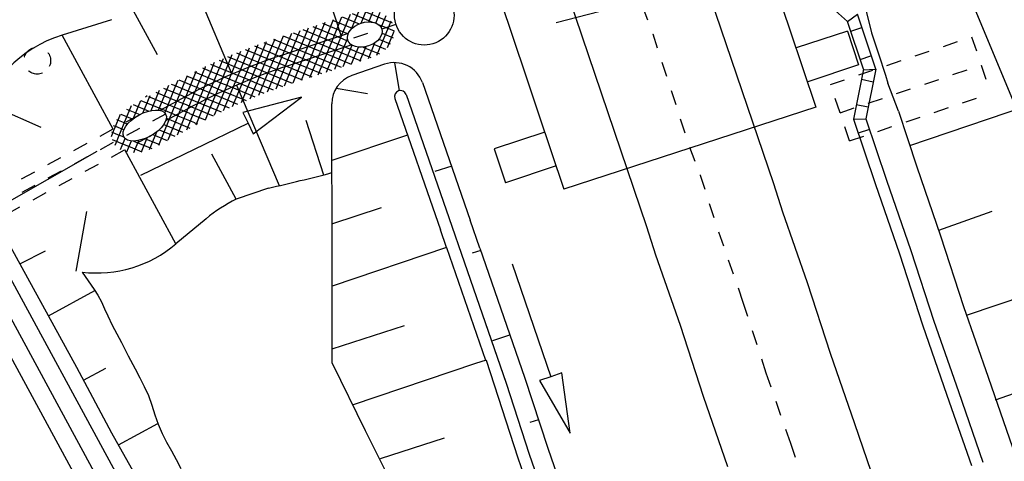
# Model space of a CAD drawing. Extents: x 447882 to 448688, y 437766 to 439043.
# Tile 78 of 121: x 448128 to 448161, y 438596 to 438610. Entities that reach past the tile are written whole.
import ezdxf

# ---------------------------------------------------------------- set-up
doc = ezdxf.new("R2010")
doc.units = 0
doc.header["$LTSCALE"] = 2
doc.header["$MEASUREMENT"] = 0
for name, pattern in [('ACAD_ISO03W100', [0.5, 0.25, -0.25]), ('ACAD_ISO05W100', [0.5, 0.25, -0.25]), ('ACAD_ISO10W100W', [0.5, 0.25, -0.25]), ('AUSGEZOGEN', [0]), ('PUNKTX2', [0.5, 0.25, -0.25]), ('STRICHLINIEX2', [0.5, 0.25, -0.25])]:
    doc.linetypes.add(name, pattern=pattern)
doc.layers.get('0').update_dxf_attribs({"linetype": 'AUSGEZOGEN'})
for name, color, linetype in [('211-GRENZL-BAB', 7, 'AUSGEZOGEN'), ('DB-Bahnachse', 7, 'CONTINUOUS'), ('DB-Boeschungen', 15, 'CONTINUOUS'), ('DB-Durchlässe', 15, 'CONTINUOUS'), ('DB-Gleisachsen', 7, 'CONTINUOUS'), ('DB-GRABEN', 15, 'AUSGEZOGEN'), ('DB-Hangverdübelung', 15, 'CONTINUOUS'), ('DB-HZV-Stützscheiben', 15, 'CONTINUOUS'), ('DB-Ingenieurbauwerke', 15, 'CONTINUOUS'), ('DB-Kabelanalagen', 15, 'CONTINUOUS'), ('DB-Tiefenentwässerung', 15, 'CONTINUOUS'), ('DB-Wegboeschungen', 15, 'CONTINUOUS'), ('DB-Wegdurchlässe', 15, 'CONTINUOUS'), ('DB-Wege', 15, 'CONTINUOUS'), ('FBRTOP', 250, 'AUSGEZOGEN'), ('SCHLITZRINNE', 200, 'AUSGEZOGEN')]:
    doc.layers.add(name, color=color, linetype=linetype)

# ---------------------------------------------------------------- blocks, each defined once
blk = doc.blocks.new('*X277')
at = {"color": 0, "linetype": 'ByBlock'}
for p, q in [((-372538, -196574), (-371772, -195809)), ((-371773, -196210), (-372080, -195903)), ((-371698, -195967), (-371848, -195817)), ((-371706, -196060), (-371499, -195853)), ((-370966, -196699), (-371698, -195967)), ((-371583, -196256), (-371300, -195973)), ((-371073, -196274), (-371490, -195857)), ((-372103, -196517), (-372398, -196222)), ((-371980, -196322), (-372259, -196042)), ((-371907, -196261), (-371706, -196060)), ((-371438, -196429), (-371150, -196141)), ((-371369, -196678), (-371040, -196350)), ((-372578, -196933), (-372033, -196388)), ((-372164, -196774), (-372500, -196439)), ((-371404, -197032), (-370976, -196603)), ((-370979, -197005), (-371380, -196604)), ((-372606, -197279), (-372167, -196840)), ((-372026, -197549), (-372583, -196991)), ((-372111, -197145), (-372559, -196698)), ((-371626, -197572), (-370972, -196918)), ((-371003, -197299), (-371378, -196924)), ((-372662, -197971), (-372007, -197316)), ((-372634, -197625), (-372123, -197114)), ((-372050, -197843), (-372607, -197286)), ((-371654, -197918), (-371000, -197264)), ((-371050, -197888), (-371602, -197336)), ((-371026, -197594), (-371459, -197161)), ((-372689, -198317), (-372035, -197662)), ((-372073, -198138), (-372630, -197581)), ((-371682, -198264), (-371028, -197610)), ((-371074, -198183), (-371631, -197626)), ((-372717, -198663), (-372063, -198008)), ((-372097, -198432), (-372654, -197875)), ((-371710, -198610), (-371055, -197956)), ((-371097, -198477), (-371654, -197920)), ((-372120, -198727), (-372678, -198170)), ((-371738, -198956), (-371083, -198302)), ((-371121, -198772), (-371678, -198215)), ((-372239, -198927), (-372701, -198464)), ((-372631, -198895), (-372091, -198354)), ((-371201, -199010), (-371702, -198509)), ((-371453, -198990), (-371111, -198648)), ((-372773, -199355), (-372337, -198919)), ((-372745, -199009), (-372631, -198895)), ((-372585, -198899), (-372725, -198759)), ((-372168, -199316), (-372585, -198899)), ((-372337, -198919), (-372118, -198700)), ((-372144, -199021), (-372239, -198927)), ((-371765, -199302), (-371453, -198990)), ((-371547, -198982), (-371725, -198804)), ((-371168, -199361), (-371547, -198982)), ((-371144, -199066), (-371201, -199010)), ((-371158, -199013), (-371139, -198993)), ((-372800, -199700), (-372146, -199046)), ((-372191, -199611), (-372749, -199053)), ((-371816, -199989), (-371166, -199339)), ((-371793, -199648), (-371158, -199013)), ((-371192, -199656), (-371749, -199098)), ((-372821, -200039), (-372174, -199392)), ((-372229, -200209), (-372795, -199643)), ((-372212, -199908), (-372772, -199348)), ((-371213, -199952), (-371773, -199393)), ((-372837, -200373), (-372201, -199737)), ((-372241, -200515), (-372815, -199941)), ((-371834, -200325), (-371194, -199685)), ((-371242, -200560), (-371816, -199986)), ((-371230, -200254), (-371796, -199688)), ((-372451, -200623), (-372831, -200244)), ((-372694, -200549), (-372222, -200077)), ((-371845, -200655), (-371218, -200027)), ((-371250, -200870), (-371832, -200288)), ((-372852, -201025), (-372451, -200624)), ((-372847, -200702), (-372694, -200549)), ((-372252, -201141), (-372843, -200550)), ((-372451, -200624), (-372238, -200411)), ((-372249, -200826), (-372451, -200623)), ((-371530, -200908), (-371844, -200595)), ((-371721, -200849), (-371235, -200362)), ((-372852, -201343), (-372247, -200739)), ((-372250, -201461), (-372850, -200861)), ((-371852, -201298), (-371478, -200924)), ((-371851, -200979), (-371721, -200849)), ((-371250, -201507), (-371850, -200906)), ((-371252, -201186), (-371530, -200908)), ((-371478, -200924), (-371246, -200692)), ((-372244, -201786), (-372852, -201177)), ((-372847, -201657), (-372252, -201061)), ((-371242, -201833), (-371852, -201222)), ((-371848, -201612), (-371252, -201016)), ((-372400, -201947), (-372850, -201497)), ((-372838, -201966), (-372251, -201379)), ((-371228, -202165), (-371849, -201544)), ((-371839, -201921), (-371252, -201334)), ((-371825, -202226), (-371247, -201647)), ((-372610, -202056), (-372843, -201823)), ((-372610, -202056), (-372246, -201692)), ((-372231, -202116), (-372400, -201947)), ((-371212, -202499), (-371841, -201870)), ((-371785, -202503), (-371237, -201956)), ((-372820, -202164), (-372830, -202154)), ((-372824, -202270), (-372610, -202056)), ((-372476, -202508), (-372820, -202164)), ((-372746, -202510), (-372236, -202000)), ((-372213, -202453), (-372610, -202056)), ((-372426, -202508), (-372222, -202304)), ((-371528, -202502), (-371827, -202203)), ((-371464, -202501), (-371223, -202259)), ((-372791, -202511), (-372812, -202490)), ((-372807, -202571), (-372746, -202510)), ((-372158, -203144), (-372791, -202511)), ((-372785, -202867), (-372426, -202508)), ((-372759, -203160), (-372203, -202604)), ((-372189, -202795), (-372476, -202508)), ((-371807, -202526), (-371785, -202503)), ((-371148, -203200), (-371806, -202541)), ((-371785, -202822), (-371464, -202501)), ((-371759, -203114), (-371204, -202559)), ((-371181, -202848), (-371528, -202502)), ((-371208, -202503), (-371212, -202499)), ((-372290, -203331), (-372788, -202833)), ((-372650, -203368), (-372180, -202899)), ((-371426, -203240), (-371780, -202886)), ((-371583, -203257), (-371181, -202854)), ((-372578, -203361), (-372757, -203181)), ((-372294, -203331), (-372154, -203191)), ((-371714, -203270), (-371747, -203237)), ((-371228, -203219), (-371153, -203145))]:
    blk.add_line(p, q, dxfattribs=at)
blk = doc.blocks.new('*X278')
at = {"color": 0, "linetype": 'ByBlock'}
for p, q in [((-372124, -203479), (-371940, -203295)), ((-371710, -203592), (-372001, -203301)), ((-371730, -203403), (-371585, -203258)), ((-371073, -203911), (-371713, -203271)), ((-371699, -203691), (-371230, -203221)), ((-371110, -203555), (-371424, -203241)), ((-372730, -203449), (-372650, -203369)), ((-372081, -204176), (-372721, -203535)), ((-372700, -203737), (-372295, -203332)), ((-372670, -204025), (-372124, -203479)), ((-372085, -203854), (-372577, -203361)), ((-372122, -203498), (-372289, -203331)), ((-371672, -203948), (-372122, -203498)), ((-372094, -203767), (-371730, -203403)), ((-371036, -204266), (-371710, -203592)), ((-371669, -203979), (-371123, -203433)), ((-372164, -204411), (-372684, -203891)), ((-372640, -204313), (-372094, -203767)), ((-371919, -204020), (-372085, -203854)), ((-372063, -204055), (-371699, -203691)), ((-370998, -204622), (-371672, -203948)), ((-371570, -204198), (-371093, -203721)), ((-372190, -204703), (-372647, -204246)), ((-372609, -204601), (-372063, -204055)), ((-371730, -204039), (-371669, -203979)), ((-371465, -204411), (-371063, -204009)), ((-371399, -204664), (-371033, -204297)), ((-372160, -205051), (-372609, -204602)), ((-372579, -204889), (-372178, -204487)), ((-370979, -204959), (-371435, -204503)), ((-371366, -204949), (-371002, -204585)), ((-372123, -205407), (-372571, -204959)), ((-372530, -205158), (-372185, -204813)), ((-371373, -204883), (-371378, -204879)), ((-371378, -204960), (-371366, -204949)), ((-371013, -205244), (-371373, -204883)), ((-371336, -205237), (-370978, -204879)), ((-372447, -205393), (-372155, -205101)), ((-372141, -205070), (-372160, -205051)), ((-372155, -205101), (-372138, -205084)), ((-371448, -205349), (-371336, -205237)), ((-371336, -205239), (-371399, -205175)), ((-371086, -205489), (-371336, -205239)), ((-371306, -205525), (-371009, -205228)), ((-372085, -205762), (-372442, -205406)), ((-372336, -205601), (-372125, -205389)), ((-372125, -205389), (-372051, -205315)), ((-371743, -205787), (-372123, -205407)), ((-372094, -205677), (-371920, -205503)), ((-371903, -205804), (-371700, -205601)), ((-371700, -205601), (-371698, -205598)), ((-371455, -205757), (-371632, -205579)), ((-371548, -205767), (-371306, -205525)), ((-371299, -205594), (-371478, -205415)), ((-371198, -205695), (-371299, -205594)), ((-372193, -205776), (-372094, -205677)), ((-372031, -205817), (-372085, -205762)), ((-371871, -205977), (-372031, -205817)), ((-372016, -205916), (-371903, -205804)), ((-371776, -205995), (-371670, -205889)), ((-371673, -205856), (-371743, -205787)), ((-371555, -205974), (-371673, -205856)), ((-371670, -205889), (-371548, -205767)), ((-371348, -205863), (-371455, -205757))]:
    blk.add_line(p, q, dxfattribs=at)
blk = doc.blocks.new('*X279')
at = {"color": 0, "linetype": 'ByBlock'}
for p, q in [((-372007, -197316), (-372003, -197312)), ((-372063, -198008), (-371626, -197572)), ((-372035, -197662), (-371778, -197405)), ((-371654, -197920), (-372026, -197549)), ((-371631, -197626), (-371859, -197397)), ((-372091, -198354), (-371654, -197918)), ((-371678, -198215), (-372050, -197843)), ((-372118, -198700), (-371682, -198264)), ((-371702, -198509), (-372073, -198138)), ((-372146, -199046), (-371710, -198610)), ((-371725, -198804), (-372097, -198432)), ((-372174, -199392), (-371738, -198956)), ((-371749, -199098), (-372120, -198727)), ((-372201, -199737), (-371765, -199302)), ((-371796, -199688), (-372168, -199316)), ((-371773, -199393), (-372144, -199021)), ((-372222, -200077), (-371793, -199648)), ((-371816, -199986), (-372191, -199611)), ((-372238, -200411), (-371816, -199989)), ((-371832, -200288), (-372212, -199908)), ((-371844, -200595), (-372229, -200209)), ((-372207, -200699), (-371834, -200325)), ((-371991, -200766), (-372241, -200515)), ((-371964, -200774), (-371845, -200655)), ((-372252, -201061), (-371964, -200774)), ((-372251, -201379), (-371851, -200979)), ((-371852, -201222), (-372249, -200826)), ((-372247, -200739), (-372207, -200699)), ((-371850, -200906), (-371991, -200766)), ((-371849, -201544), (-372252, -201141)), ((-372246, -201692), (-371852, -201298)), ((-371841, -201870), (-372250, -201461)), ((-372236, -202000), (-371848, -201612)), ((-371827, -202203), (-372244, -201786)), ((-372222, -202304), (-371839, -201921)), ((-371806, -202541), (-372231, -202116)), ((-372203, -202604), (-371825, -202226)), ((-371780, -202886), (-372213, -202453)), ((-372180, -202899), (-371807, -202526)), ((-371747, -203237), (-372189, -202795)), ((-372154, -203191), (-371785, -202822)), ((-372002, -203300), (-372158, -203144)), ((-371939, -203294), (-371759, -203114))]:
    blk.add_line(p, q, dxfattribs=at)

msp = doc.modelspace()

# ---------------------------------------------------------------- hatches: boundary and pattern name
at = {"layer": 'SCHLITZRINNE'}
h = msp.add_hatch(dxfattribs=at)
h.set_pattern_fill('_USER', color=256, scale=1.5, angle=45, style=0, pattern_type=0)
h.set_pattern_definition([(324.8574, (448134.7023, 438851.6164), (0.86342, 1.226583), [])])
edge = h.paths.add_edge_path()
edge.add_line((448125.443, 438906.454), (448125.936, 438906.533))
edge.add_line((448125.936, 438906.533), (448126.04, 438905.88))
edge.add_arc((261507.524, 409202.339), 188967.645, 9.03995391, 9.04374407, ccw=False)
edge.add_line((448128.005, 438893.535), (448131.933, 438868.846))
edge.add_line((448131.933, 438868.846), (448133.254, 438860.539))
edge.add_arc((449371.197, 439057.494), 1253.513, 189.039943, 189.277818)
edge.add_arc((454072.816, 439825.545), 6017.453, 189.2778182, 189.3863877)
edge.add_arc((449284.377, 439033.993), 1164.031, 189.386388, 189.87641)
edge.add_arc((450764.431, 439291.676), 2666.349, 189.87641, 190.200181)
edge.add_arc((449881.193, 439132.753), 1768.927, 190.200181, 190.588964)
edge.add_arc((450188.848, 439190.268), 2081.912, 190.588964, 190.947332)
edge.add_arc((450096.336, 439172.374), 1987.685, 190.947332, 191.307685)
edge.add_arc((450103.529, 439173.812), 1995.02, 191.307685, 191.667375)
edge.add_arc((450113.912, 439175.956), 2005.623, 191.667375, 192.024165)
edge.add_arc((450128.354, 439179.032), 2020.389, 192.024165, 192.37965)
edge.add_arc((450121.636, 439177.558), 2013.511, 192.37965, 192.73712)
edge.add_arc((450090.705, 439170.566), 1981.8, 192.73712, 193.097438)
edge.add_arc((450089.716, 439170.336), 1980.784, 193.097438, 193.45758)
edge.add_arc((450128.145, 439179.532), 2020.298, 193.45758, 193.814181)
edge.add_arc((450131.046, 439180.245), 2023.285, 193.814181, 194.170205)
edge.add_arc((450093.866, 439170.858), 1984.938, 194.170205, 194.529652)
edge.add_arc((450094.254, 439170.958), 1985.339, 194.529652, 194.889491)
edge.add_arc((450121.506, 439178.204), 2013.538, 194.889491, 195.246802)
edge.add_arc((450124.649, 439179.061), 2016.795, 195.246802, 195.602873)
edge.add_arc((450111.382, 439175.356), 2003.021, 195.602873, 195.960167)
edge.add_arc((450101.557, 439172.546), 1992.802, 195.960167, 196.3197)
edge.add_arc((450106.363, 439173.953), 1997.81, 196.3197, 196.678782)
edge.add_arc((450107.837, 439174.395), 1999.349, 196.678782, 197.03752)
edge.add_arc((450104.436, 439173.352), 1995.791, 197.03752, 197.396578)
edge.add_arc((450113.998, 439176.348), 2005.812, 197.396578, 197.753665)
edge.add_arc((450121.006, 439178.592), 2013.17, 197.753665, 198.110098)
edge.add_arc((450117.03, 439177.292), 2008.988, 198.110098, 198.467563)
edge.add_arc((450103.872, 439172.898), 1995.115, 198.467563, 198.826268)
edge.add_arc((450099.455, 439171.391), 1990.448, 198.826268, 199.185784)
edge.add_arc((450113.542, 439176.293), 2005.364, 199.185784, 199.54396)
edge.add_arc((450116.79, 439177.446), 2008.81, 199.54396, 199.90126)
edge.add_arc((450108.06, 439174.286), 1999.526, 199.90126, 200.259389)
edge.add_arc((450108.407, 439174.414), 1999.896, 200.259389, 200.617742)
edge.add_arc((450110.76, 439175.299), 2002.409, 200.617742, 200.975871)
edge.add_arc((450111.887, 439175.731), 2003.616, 200.975871, 201.333691)
edge.add_arc((450111.742, 439175.674), 2003.46, 201.333691, 201.691524)
edge.add_arc((450110.583, 439175.213), 2002.213, 201.691524, 202.04953)
edge.add_arc((450111.609, 439175.629), 2003.32, 202.04953, 202.407437)
edge.add_arc((450109.603, 439174.802), 2001.151, 202.407437, 202.765839)
edge.add_arc((450106.414, 439173.464), 1997.693, 202.765839, 203.100071)
edge.add_line((448125.443, 438906.454), (448125.547, 438905.801))
edge.add_arc((261507.369, 409202.315), 188967.302, 9.03995391, 9.04374407, ccw=False)
edge.add_line((448127.511, 438893.456), (448131.439, 438868.767))
edge.add_line((448131.439, 438868.767), (448132.715, 438860.746))
h = msp.add_hatch(dxfattribs=at)
h.set_pattern_fill('_USER', color=256, scale=1.5, angle=45, style=0, pattern_type=0)
h.set_pattern_definition([(326.72764, (448148.0771, 438778.445), (0.822929, 1.254108), [])])
edge = h.paths.add_edge_path()
edge.add_line((448125.936, 438906.533), (448126.04, 438905.88))
edge.add_arc((261507.524, 409202.339), 188967.645, 9.03995391, 9.04374407, ccw=False)
edge.add_line((448128.005, 438893.535), (448131.933, 438868.846))
edge.add_line((448131.933, 438868.846), (448133.254, 438860.539))
edge.add_arc((449371.197, 439057.494), 1253.513, 189.039943, 189.277818)
edge.add_arc((454072.816, 439825.545), 6017.453, 189.2778182, 189.3863877)
edge.add_arc((449284.377, 439033.993), 1164.031, 189.386388, 189.87641)
edge.add_arc((450764.431, 439291.676), 2666.349, 189.87641, 190.200181)
edge.add_arc((449881.193, 439132.753), 1768.927, 190.200181, 190.588964)
edge.add_arc((450188.848, 439190.268), 2081.912, 190.588964, 190.947332)
edge.add_arc((450096.336, 439172.374), 1987.685, 190.947332, 191.307685)
edge.add_arc((450103.529, 439173.812), 1995.02, 191.307685, 191.667375)
edge.add_arc((450113.912, 439175.956), 2005.623, 191.667375, 192.024165)
edge.add_arc((450128.354, 439179.032), 2020.389, 192.024165, 192.37965)
edge.add_arc((450121.636, 439177.558), 2013.511, 192.37965, 192.73712)
edge.add_arc((450090.705, 439170.566), 1981.8, 192.73712, 193.097438)
edge.add_arc((450089.716, 439170.336), 1980.784, 193.097438, 193.45758)
edge.add_arc((450128.145, 439179.532), 2020.298, 193.45758, 193.814181)
edge.add_arc((450131.046, 439180.245), 2023.285, 193.814181, 194.170205)
edge.add_arc((450093.866, 439170.858), 1984.938, 194.170205, 194.529652)
edge.add_arc((450094.254, 439170.958), 1985.339, 194.529652, 194.889491)
edge.add_arc((450121.506, 439178.204), 2013.538, 194.889491, 195.246802)
edge.add_arc((450124.649, 439179.061), 2016.795, 195.246802, 195.602873)
edge.add_arc((450111.382, 439175.356), 2003.021, 195.602873, 195.960167)
edge.add_arc((450101.557, 439172.546), 1992.802, 195.960167, 196.3197)
edge.add_arc((450106.363, 439173.953), 1997.81, 196.3197, 196.678782)
edge.add_arc((450107.837, 439174.395), 1999.349, 196.678782, 197.03752)
edge.add_arc((450104.436, 439173.352), 1995.791, 197.03752, 197.396578)
edge.add_arc((450113.998, 439176.348), 2005.812, 197.396578, 197.753665)
edge.add_arc((450121.006, 439178.592), 2013.17, 197.753665, 198.110098)
edge.add_arc((450117.03, 439177.292), 2008.988, 198.110098, 198.467563)
edge.add_arc((450103.872, 439172.898), 1995.115, 198.467563, 198.826268)
edge.add_arc((450099.455, 439171.391), 1990.448, 198.826268, 199.185784)
edge.add_arc((450113.542, 439176.293), 2005.364, 199.185784, 199.54396)
edge.add_arc((450116.79, 439177.446), 2008.81, 199.54396, 199.90126)
edge.add_arc((450108.06, 439174.286), 1999.526, 199.90126, 200.259389)
edge.add_arc((450108.407, 439174.414), 1999.896, 200.259389, 200.617742)
edge.add_arc((450110.76, 439175.299), 2002.409, 200.617742, 200.975871)
edge.add_arc((450111.887, 439175.731), 2003.616, 200.975871, 201.333691)
edge.add_arc((450111.742, 439175.674), 2003.46, 201.333691, 201.691524)
edge.add_arc((450110.583, 439175.213), 2002.213, 201.691524, 202.04953)
edge.add_arc((450111.609, 439175.629), 2003.32, 202.04953, 202.407437)
edge.add_arc((450109.603, 439174.802), 2001.151, 202.407437, 202.765839)
edge.add_arc((450106.414, 439173.464), 1997.693, 202.765839, 203.100071)
edge.add_arc((450188.848, 439190.268), 2082.412, 190.799627, 190.947332)
edge.add_arc((450096.336, 439172.374), 1988.185, 190.947332, 191.307685)
edge.add_arc((450103.529, 439173.812), 1995.52, 191.307685, 191.667375)
edge.add_arc((450113.912, 439175.956), 2006.123, 191.667375, 192.024165)
edge.add_arc((450128.354, 439179.032), 2020.889, 192.024165, 192.37965)
edge.add_arc((450121.636, 439177.558), 2014.011, 192.37965, 192.469296)
h = msp.add_hatch(dxfattribs=at)
h.set_pattern_fill('_USER', color=256, scale=1.5, angle=45, style=0, pattern_type=0)
h.set_pattern_definition([(328.16104, (448159.8269, 438724.2048), (0.7913003, 1.274301), [])])
edge = h.paths.add_edge_path()
edge.add_line((448125.936, 438906.533), (448126.04, 438905.88))
edge.add_arc((261507.524, 409202.339), 188967.645, 9.03995391, 9.04374407, ccw=False)
edge.add_line((448128.005, 438893.535), (448131.933, 438868.846))
edge.add_line((448131.933, 438868.846), (448133.254, 438860.539))
edge.add_arc((449371.197, 439057.494), 1253.513, 189.039943, 189.277818)
edge.add_arc((454072.816, 439825.545), 6017.453, 189.2778182, 189.3863877)
edge.add_arc((449284.377, 439033.993), 1164.031, 189.386388, 189.87641)
edge.add_arc((450764.431, 439291.676), 2666.349, 189.87641, 190.200181)
edge.add_arc((449881.193, 439132.753), 1768.927, 190.200181, 190.588964)
edge.add_arc((450188.848, 439190.268), 2081.912, 190.588964, 190.947332)
edge.add_arc((450096.336, 439172.374), 1987.685, 190.947332, 191.307685)
edge.add_arc((450103.529, 439173.812), 1995.02, 191.307685, 191.667375)
edge.add_arc((450113.912, 439175.956), 2005.623, 191.667375, 192.024165)
edge.add_arc((450128.354, 439179.032), 2020.389, 192.024165, 192.37965)
edge.add_arc((450121.636, 439177.558), 2013.511, 192.37965, 192.73712)
edge.add_arc((450090.705, 439170.566), 1981.8, 192.73712, 193.097438)
edge.add_arc((450089.716, 439170.336), 1980.784, 193.097438, 193.45758)
edge.add_arc((450128.145, 439179.532), 2020.298, 193.45758, 193.814181)
edge.add_arc((450131.046, 439180.245), 2023.285, 193.814181, 194.170205)
edge.add_arc((450093.866, 439170.858), 1984.938, 194.170205, 194.529652)
edge.add_arc((450094.254, 439170.958), 1985.339, 194.529652, 194.889491)
edge.add_arc((450121.506, 439178.204), 2013.538, 194.889491, 195.246802)
edge.add_arc((450124.649, 439179.061), 2016.795, 195.246802, 195.602873)
edge.add_arc((450111.382, 439175.356), 2003.021, 195.602873, 195.960167)
edge.add_arc((450101.557, 439172.546), 1992.802, 195.960167, 196.3197)
edge.add_arc((450106.363, 439173.953), 1997.81, 196.3197, 196.678782)
edge.add_arc((450107.837, 439174.395), 1999.349, 196.678782, 197.03752)
edge.add_arc((450104.436, 439173.352), 1995.791, 197.03752, 197.396578)
edge.add_arc((450113.998, 439176.348), 2005.812, 197.396578, 197.753665)
edge.add_arc((450121.006, 439178.592), 2013.17, 197.753665, 198.110098)
edge.add_arc((450117.03, 439177.292), 2008.988, 198.110098, 198.467563)
edge.add_arc((450103.872, 439172.898), 1995.115, 198.467563, 198.826268)
edge.add_arc((450099.455, 439171.391), 1990.448, 198.826268, 199.185784)
edge.add_arc((450113.542, 439176.293), 2005.364, 199.185784, 199.54396)
edge.add_arc((450116.79, 439177.446), 2008.81, 199.54396, 199.90126)
edge.add_arc((450108.06, 439174.286), 1999.526, 199.90126, 200.259389)
edge.add_arc((450108.407, 439174.414), 1999.896, 200.259389, 200.617742)
edge.add_arc((450110.76, 439175.299), 2002.409, 200.617742, 200.975871)
edge.add_arc((450111.887, 439175.731), 2003.616, 200.975871, 201.333691)
edge.add_arc((450111.742, 439175.674), 2003.46, 201.333691, 201.691524)
edge.add_arc((450110.583, 439175.213), 2002.213, 201.691524, 202.04953)
edge.add_arc((450111.609, 439175.629), 2003.32, 202.04953, 202.407437)
edge.add_arc((450109.603, 439174.802), 2001.151, 202.407437, 202.765839)
edge.add_arc((450106.414, 439173.464), 1997.693, 202.765839, 203.100071)
edge.add_arc((450121.636, 439177.558), 2014.011, 192.51205, 192.73712)
edge.add_arc((450090.705, 439170.566), 1982.3, 192.73712, 193.097438)
edge.add_arc((450089.716, 439170.336), 1981.284, 193.097438, 193.45758)
edge.add_arc((450128.145, 439179.532), 2020.798, 193.45758, 193.814181)
edge.add_arc((450131.046, 439180.245), 2023.785, 193.814181, 194.170205)
edge.add_arc((450093.866, 439170.858), 1985.438, 194.170205, 194.185146)
h = msp.add_hatch(dxfattribs=at)
h.set_pattern_fill('_USER', color=256, scale=1.5, angle=45, style=0, pattern_type=0)
h.set_pattern_definition([(334.92026, (448224.608, 438502.9346), (0.635819, 1.358578), [])])
edge = h.paths.add_edge_path()
edge.add_line((448125.936, 438906.533), (448126.04, 438905.88))
edge.add_arc((261507.524, 409202.339), 188967.645, 9.03995391, 9.04374407, ccw=False)
edge.add_line((448128.005, 438893.535), (448131.933, 438868.846))
edge.add_line((448131.933, 438868.846), (448133.254, 438860.539))
edge.add_arc((449371.197, 439057.494), 1253.513, 189.039943, 189.277818)
edge.add_arc((454072.816, 439825.545), 6017.453, 189.2778182, 189.3863877)
edge.add_arc((449284.377, 439033.993), 1164.031, 189.386388, 189.87641)
edge.add_arc((450764.431, 439291.676), 2666.349, 189.87641, 190.200181)
edge.add_arc((449881.193, 439132.753), 1768.927, 190.200181, 190.588964)
edge.add_arc((450188.848, 439190.268), 2081.912, 190.588964, 190.947332)
edge.add_arc((450096.336, 439172.374), 1987.685, 190.947332, 191.307685)
edge.add_arc((450103.529, 439173.812), 1995.02, 191.307685, 191.667375)
edge.add_arc((450113.912, 439175.956), 2005.623, 191.667375, 192.024165)
edge.add_arc((450128.354, 439179.032), 2020.389, 192.024165, 192.37965)
edge.add_arc((450121.636, 439177.558), 2013.511, 192.37965, 192.73712)
edge.add_arc((450090.705, 439170.566), 1981.8, 192.73712, 193.097438)
edge.add_arc((450089.716, 439170.336), 1980.784, 193.097438, 193.45758)
edge.add_arc((450128.145, 439179.532), 2020.298, 193.45758, 193.814181)
edge.add_arc((450131.046, 439180.245), 2023.285, 193.814181, 194.170205)
edge.add_arc((450093.866, 439170.858), 1984.938, 194.170205, 194.529652)
edge.add_arc((450094.254, 439170.958), 1985.339, 194.529652, 194.889491)
edge.add_arc((450121.506, 439178.204), 2013.538, 194.889491, 195.246802)
edge.add_arc((450124.649, 439179.061), 2016.795, 195.246802, 195.602873)
edge.add_arc((450111.382, 439175.356), 2003.021, 195.602873, 195.960167)
edge.add_arc((450101.557, 439172.546), 1992.802, 195.960167, 196.3197)
edge.add_arc((450106.363, 439173.953), 1997.81, 196.3197, 196.678782)
edge.add_arc((450107.837, 439174.395), 1999.349, 196.678782, 197.03752)
edge.add_arc((450104.436, 439173.352), 1995.791, 197.03752, 197.396578)
edge.add_arc((450113.998, 439176.348), 2005.812, 197.396578, 197.753665)
edge.add_arc((450121.006, 439178.592), 2013.17, 197.753665, 198.110098)
edge.add_arc((450117.03, 439177.292), 2008.988, 198.110098, 198.467563)
edge.add_arc((450103.872, 439172.898), 1995.115, 198.467563, 198.826268)
edge.add_arc((450099.455, 439171.391), 1990.448, 198.826268, 199.185784)
edge.add_arc((450113.542, 439176.293), 2005.364, 199.185784, 199.54396)
edge.add_arc((450116.79, 439177.446), 2008.81, 199.54396, 199.90126)
edge.add_arc((450108.06, 439174.286), 1999.526, 199.90126, 200.259389)
edge.add_arc((450108.407, 439174.414), 1999.896, 200.259389, 200.617742)
edge.add_arc((450110.76, 439175.299), 2002.409, 200.617742, 200.975871)
edge.add_arc((450111.887, 439175.731), 2003.616, 200.975871, 201.333691)
edge.add_arc((450111.742, 439175.674), 2003.46, 201.333691, 201.691524)
edge.add_arc((450110.583, 439175.213), 2002.213, 201.691524, 202.04953)
edge.add_arc((450111.609, 439175.629), 2003.32, 202.04953, 202.407437)
edge.add_arc((450109.603, 439174.802), 2001.151, 202.407437, 202.765839)
edge.add_arc((450106.414, 439173.464), 1997.693, 202.765839, 203.100071)
edge.add_arc((450113.542, 439176.293), 2005.864, 199.384527, 199.54396)
edge.add_arc((450116.79, 439177.446), 2009.31, 199.54396, 199.90126)
edge.add_arc((450108.06, 439174.286), 2000.026, 199.90126, 200.259389)
edge.add_arc((450108.407, 439174.414), 2000.396, 200.259389, 200.617742)
edge.add_arc((450110.76, 439175.299), 2002.909, 200.617742, 200.975871)
edge.add_arc((450111.887, 439175.731), 2004.116, 200.975871, 201.063002)
h = msp.add_hatch(dxfattribs=at)
h.set_pattern_fill('_USER', color=256, scale=1.5, angle=45, style=0, pattern_type=0)
h.set_pattern_definition([(337.95664, (448265.5285, 438397.6318), (0.5629623, 1.39035), [])])
edge = h.paths.add_edge_path()
edge.add_line((448125.936, 438906.533), (448126.04, 438905.88))
edge.add_arc((261507.524, 409202.339), 188967.645, 9.03995391, 9.04374407, ccw=False)
edge.add_line((448128.005, 438893.535), (448131.933, 438868.846))
edge.add_line((448131.933, 438868.846), (448133.254, 438860.539))
edge.add_arc((449371.197, 439057.494), 1253.513, 189.039943, 189.277818)
edge.add_arc((454072.816, 439825.545), 6017.453, 189.2778182, 189.3863877)
edge.add_arc((449284.377, 439033.993), 1164.031, 189.386388, 189.87641)
edge.add_arc((450764.431, 439291.676), 2666.349, 189.87641, 190.200181)
edge.add_arc((449881.193, 439132.753), 1768.927, 190.200181, 190.588964)
edge.add_arc((450188.848, 439190.268), 2081.912, 190.588964, 190.947332)
edge.add_arc((450096.336, 439172.374), 1987.685, 190.947332, 191.307685)
edge.add_arc((450103.529, 439173.812), 1995.02, 191.307685, 191.667375)
edge.add_arc((450113.912, 439175.956), 2005.623, 191.667375, 192.024165)
edge.add_arc((450128.354, 439179.032), 2020.389, 192.024165, 192.37965)
edge.add_arc((450121.636, 439177.558), 2013.511, 192.37965, 192.73712)
edge.add_arc((450090.705, 439170.566), 1981.8, 192.73712, 193.097438)
edge.add_arc((450089.716, 439170.336), 1980.784, 193.097438, 193.45758)
edge.add_arc((450128.145, 439179.532), 2020.298, 193.45758, 193.814181)
edge.add_arc((450131.046, 439180.245), 2023.285, 193.814181, 194.170205)
edge.add_arc((450093.866, 439170.858), 1984.938, 194.170205, 194.529652)
edge.add_arc((450094.254, 439170.958), 1985.339, 194.529652, 194.889491)
edge.add_arc((450121.506, 439178.204), 2013.538, 194.889491, 195.246802)
edge.add_arc((450124.649, 439179.061), 2016.795, 195.246802, 195.602873)
edge.add_arc((450111.382, 439175.356), 2003.021, 195.602873, 195.960167)
edge.add_arc((450101.557, 439172.546), 1992.802, 195.960167, 196.3197)
edge.add_arc((450106.363, 439173.953), 1997.81, 196.3197, 196.678782)
edge.add_arc((450107.837, 439174.395), 1999.349, 196.678782, 197.03752)
edge.add_arc((450104.436, 439173.352), 1995.791, 197.03752, 197.396578)
edge.add_arc((450113.998, 439176.348), 2005.812, 197.396578, 197.753665)
edge.add_arc((450121.006, 439178.592), 2013.17, 197.753665, 198.110098)
edge.add_arc((450117.03, 439177.292), 2008.988, 198.110098, 198.467563)
edge.add_arc((450103.872, 439172.898), 1995.115, 198.467563, 198.826268)
edge.add_arc((450099.455, 439171.391), 1990.448, 198.826268, 199.185784)
edge.add_arc((450113.542, 439176.293), 2005.364, 199.185784, 199.54396)
edge.add_arc((450116.79, 439177.446), 2008.81, 199.54396, 199.90126)
edge.add_arc((450108.06, 439174.286), 1999.526, 199.90126, 200.259389)
edge.add_arc((450108.407, 439174.414), 1999.896, 200.259389, 200.617742)
edge.add_arc((450110.76, 439175.299), 2002.409, 200.617742, 200.975871)
edge.add_arc((450111.887, 439175.731), 2003.616, 200.975871, 201.333691)
edge.add_arc((450111.742, 439175.674), 2003.46, 201.333691, 201.691524)
edge.add_arc((450110.583, 439175.213), 2002.213, 201.691524, 202.04953)
edge.add_arc((450111.609, 439175.629), 2003.32, 202.04953, 202.407437)
edge.add_arc((450109.603, 439174.802), 2001.151, 202.407437, 202.765839)
edge.add_arc((450106.414, 439173.464), 1997.693, 202.765839, 203.100071)
edge.add_arc((450106.414, 439173.464), 1998.193, 202.821848, 203.100071)
edge.add_line((448268.435, 438389.496), (448268.895, 438389.693))

# ---------------------------------------------------------------- linework, layer by layer
at = {"layer": '211-GRENZL-BAB', "flags": 128}
msp.add_lwpolyline([(448167.231, 438594.652), (448145.849, 438645.957)], dxfattribs=at)
at = {"layer": 'DB-Bahnachse', "linetype": 'ACAD_ISO10W100W'}
for p, q in [((448149.31, 438610.933), (448149.667, 438609.997)), ((448149.667, 438609.997), (448149.976, 438609.046)), ((448149.976, 438609.046), (448150.285, 438608.095)), ((448150.285, 438608.095), (448150.594, 438607.144)), ((448150.594, 438607.144), (448150.903, 438606.193)), ((448150.903, 438606.193), (448151.259, 438605.257)), ((448151.259, 438605.257), (448151.568, 438604.306)), ((448151.568, 438604.306), (448151.877, 438603.355)), ((448151.877, 438603.355), (448152.697, 438600.993)), ((448152.697, 438600.993), (448153.47, 438598.615)), ((448153.47, 438598.615), (448154.29, 438596.253)), ((448154.29, 438596.253), (448155.11, 438593.891))]:
    msp.add_line(p, q, dxfattribs=at)
at = {"layer": 'DB-Boeschungen', "linetype": 'Continuous'}
for p, q in [((448156.83, 438610.763), (448157.015, 438610.035)), ((448157.015, 438610.035), (448157.246, 438609.321)), ((448157.246, 438609.321), (448157.478, 438608.608)), ((448140.663, 438608.975), (448139.565, 438608.594)), ((448140.997, 438609.03), (448141.151, 438608.085)), ((448157.478, 438608.608), (448157.567, 438608.336)), ((448139.042, 438608.174), (448140.095, 438607.995)), ((448141.935, 438608.358), (448143.537, 438603.744)), ((448157.923, 438607.4), (448157.567, 438608.336)), ((448158.298, 438606.244), (448163.698, 438608.083)), ((448141.009, 438607.825), (448142.539, 438603.417)), ((448141.387, 438607.956), (448142.919, 438603.541)), ((448138.901, 438602.226), (448138.893, 438607.648)), ((448157.923, 438607.4), (448158.221, 438606.482)), ((448141.434, 438606.6), (448138.896, 438605.745)), ((448158.221, 438606.482), (448158.53, 438605.531)), ((448142.918, 438605.558), (448142.347, 438605.373)), ((448158.53, 438605.531), (448159.335, 438603.216)), ((448138.899, 438603.621), (448140.567, 438604.164)), ((448159.273, 438603.406), (448161.065, 438604.041)), ((448142.919, 438603.541), (448143.247, 438602.597)), ((448143.865, 438602.799), (448143.537, 438603.744)), ((448142.746, 438602.821), (448142.539, 438603.417)), ((448159.335, 438603.216), (448160.107, 438600.838)), ((448142.746, 438602.821), (448138.901, 438601.527)), ((448142.746, 438602.821), (448144.058, 438599.041)), ((448143.865, 438602.799), (448145.368, 438598.468)), ((448143.247, 438602.597), (448144.75, 438598.268)), ((448143.892, 438602.72), (448143.607, 438602.628)), ((448160.2, 438600.553), (448166.187, 438602.58)), ((448138.905, 438598.945), (448138.901, 438602.226)), ((448144.948, 438602.271), (448146.243, 438598.487)), ((448160.107, 438600.838), (448160.927, 438598.476)), ((448143.93, 438600.63), (448144.75, 438598.268)), ((448138.904, 438599.417), (448141.334, 438600.207)), ((448144.857, 438599.879), (448144.287, 438599.694)), ((448138.905, 438598.945), (448140.01, 438596.675)), ((448143.715, 438598.926), (448139.574, 438597.532)), ((448144.076, 438599.047), (448143.715, 438598.926)), ((448144.076, 438599.047), (448145.142, 438595.766)), ((448146.243, 438598.487), (448145.865, 438598.357)), ((448146.621, 438598.616), (448146.243, 438598.487)), ((448146.891, 438596.595), (448146.621, 438598.616)), ((448160.927, 438598.476), (448161.747, 438596.114)), ((448144.75, 438598.268), (448145.523, 438595.89)), ((448144.75, 438598.268), (448145.523, 438595.89)), ((448145.368, 438598.468), (448146.141, 438596.091)), ((448145.865, 438598.357), (448146.891, 438596.595)), ((448161.174, 438597.715), (448163.204, 438598.427)), ((448145.832, 438597.042), (448145.546, 438596.949)), ((448140.01, 438596.675), (448141.179, 438594.373)), ((448140.525, 438595.738), (448142.68, 438596.438)), ((448145.523, 438595.89), (448146.343, 438593.528)), ((448145.523, 438595.89), (448146.343, 438593.528)), ((448146.141, 438596.091), (448146.961, 438593.728)), ((448145.142, 438595.766), (448145.978, 438593.356))]:
    msp.add_line(p, q, dxfattribs=at)
for centre, major_axis, start_param, end_param in [((448140.991, 438608.03), (-0.707, 0.707), 4.261118, 5.831914), ((448139.893, 438607.649), (-0.707, 0.707), -0.451271, 0.786724), ((448141.198, 438607.89), (-0.141, 0.141), -0.451271, 1.119525), ((448141.198, 438607.89), (-0.141, 0.141), 4.261118, 5.831914)]:
    msp.add_ellipse(centre, major_axis=major_axis, ratio=1, start_param=start_param, end_param=end_param, dxfattribs=at)
at = {"layer": 'DB-Durchlässe', "linetype": 'Continuous'}
msp.add_line((448146.427, 438610.377), (448150.299, 438611.382), dxfattribs=at)
at = {"layer": 'DB-Durchlässe', "linetype": 'STRICHLINIEX2'}
msp.add_line((448141.047, 438610.313), (448139.43, 438609.787), dxfattribs=at)
at = {"layer": 'DB-Durchlässe', "linetype": 'Continuous'}
msp.add_ellipse((448140.001, 438609.973), major_axis=(0.571, 0.185), ratio=0.666667, start_param=0, end_param=6.283185, dxfattribs=at)
at = {"layer": 'DB-Gleisachsen', "linetype": 'Continuous'}
for p, q in [((448150.905, 438613.274), (448153.719, 438604.967)), ((448146.469, 438612.343), (448149.455, 438603.529)), ((448153.719, 438604.967), (448154.028, 438604.016)), ((448154.028, 438604.016), (448154.848, 438601.653)), ((448149.455, 438603.529), (448149.764, 438602.578)), ((448149.764, 438602.578), (448150.584, 438600.215)), ((448154.848, 438601.653), (448155.621, 438599.276)), ((448150.584, 438600.215), (448151.356, 438597.838)), ((448155.621, 438599.276), (448156.441, 438596.913)), ((448151.356, 438597.838), (448152.176, 438595.475)), ((448156.441, 438596.913), (448157.261, 438594.551))]:
    msp.add_line(p, q, dxfattribs=at)
at = {"layer": 'DB-GRABEN', "linetype": 'Continuous'}
for p, q in [((448138.015, 438613.586), (448139.204, 438609.924)), ((448134.141, 438611.962), (448135.542, 438608.643)), ((448139.445, 438610.003), (448137.302, 438609.306)), ((448139.569, 438609.622), (448137.426, 438608.926)), ((448135.698, 438608.275), (448137.124, 438604.9)), ((448132.689, 438607.913), (448132.64, 438607.874)), ((448137.879, 438607.869), (448135.905, 438607.356)), ((448136.254, 438606.636), (448137.879, 438607.869)), ((448135.905, 438607.356), (448136.08, 438606.996)), ((448138.021, 438607.095), (448138.615, 438605.264)), ((448132.481, 438605.249), (448136.08, 438606.996)), ((448136.08, 438606.996), (448136.254, 438606.636)), ((448136.77, 438604.819), (448135.687, 438604.442))]:
    msp.add_line(p, q, dxfattribs=at)
for centre, major_axis, start_param, end_param in [((448143.606, 438589.905), (-14.425, 14.425), -0.471269, -0.286654), ((448143.606, 438589.905), (-14.142, 14.142), -0.471269, -0.286654), ((448123.776, 438662.812), (-42.024, 42.024), 2.576619, 2.613445)]:
    msp.add_ellipse(centre, major_axis=major_axis, ratio=1, start_param=start_param, end_param=end_param, dxfattribs=at)
at = {"layer": 'DB-Hangverdübelung', "linetype": 'PUNKTX2'}
msp.add_ellipse((448129.003, 438609.095), major_axis=(-0.318, 0.318), ratio=1, start_param=2.750434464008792, end_param=9.033619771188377, dxfattribs=at)
at = {"layer": 'DB-HZV-Stützscheiben', "linetype": 'PUNKTX2'}
for p, q in [((448155.638, 438608.297), (448160.375, 438609.895)), ((448160.375, 438609.895), (448161.014, 438608)), ((448156.277, 438606.402), (448155.638, 438608.297)), ((448156.277, 438606.402), (448161.014, 438608))]:
    msp.add_line(p, q, dxfattribs=at)
at = {"layer": 'DB-HZV-Stützscheiben', "linetype": 'ACAD_ISO05W100'}
msp.add_line((448155.957, 438607.349), (448160.695, 438608.947), dxfattribs=at)
at = {"layer": 'DB-Ingenieurbauwerke', "linetype": 'Continuous'}
for p, q in [((448156.203, 438610.091), (448154.489, 438609.522)), ((448156.203, 438610.091), (448156.581, 438608.952)), ((448156.581, 438608.952), (448154.873, 438608.385)), ((448155.146, 438607.533), (448146.682, 438604.783)), ((448146.05, 438606.7), (448144.342, 438606.133)), ((448144.342, 438606.133), (448144.72, 438604.994)), ((448146.428, 438605.561), (448144.72, 438604.994))]:
    msp.add_line(p, q, dxfattribs=at)
for centre, major_axis, start_param, end_param in [((452022.168, 439910.232), (-1566.249, 3767.991), 1.480279, 1.501787), ((452022.169, 439910.232), (-1569.511, 3776.273), 1.480887, 1.501804)]:
    msp.add_ellipse(centre, major_axis=major_axis, ratio=1, start_param=start_param, end_param=end_param, dxfattribs=at)
at = {"layer": 'DB-Kabelanalagen', "linetype": 'Continuous'}
for p, q in [((448156.205, 438610.415), (448154.891, 438611.584)), ((448156.205, 438610.415), (448156.546, 438610.661)), ((448156.739, 438608.806), (448156.206, 438610.416)), ((448157.158, 438608.813), (448156.546, 438610.661)), ((448156.314, 438610.087), (448156.694, 438610.213)), ((448156.628, 438609.138), (448156.994, 438609.262)), ((448156.74, 438608.81), (448156.406, 438607.13)), ((448156.736, 438608.793), (448157.158, 438608.813)), ((448157.158, 438608.813), (448156.826, 438607.138)), ((448156.672, 438608.47), (448157.074, 438608.39)), ((448156.503, 438607.619), (448156.906, 438607.542)), ((448156.405, 438607.133), (448157.135, 438604.969)), ((448156.407, 438607.133), (448156.826, 438607.138)), ((448156.826, 438607.138), (448157.517, 438605.087)), ((448156.948, 438606.786), (448156.566, 438606.666)), ((448157.517, 438605.087), (448158.337, 438602.725)), ((448157.135, 438604.969), (448157.955, 438602.607)), ((448157.955, 438602.607), (448158.728, 438600.229)), ((448158.337, 438602.725), (448159.11, 438600.347)), ((448158.728, 438600.229), (448159.548, 438597.867)), ((448159.11, 438600.347), (448159.93, 438597.985)), ((448159.548, 438597.867), (448160.368, 438595.505)), ((448159.93, 438597.985), (448160.75, 438595.622))]:
    msp.add_line(p, q, dxfattribs=at)
at = {"layer": 'DB-Tiefenentwässerung', "linetype": 'Continuous'}
msp.add_ellipse((448141.998, 438610.622), major_axis=(-0.707, 0.707), ratio=1, start_param=2.750434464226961, end_param=9.033619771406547, dxfattribs=at)
at = {"layer": 'DB-Wegboeschungen', "linetype": 'Continuous'}
for p, q in [((448133.043, 438609.296), (448132.239, 438610.773)), ((448131.496, 438610.471), (448129.84, 438609.95)), ((448131.557, 438606.799), (448129.84, 438609.95)), ((448133.848, 438607.82), (448133.124, 438607.425)), ((448129.137, 438606.857), (448127.268, 438607.67)), ((448134.039, 438607.468), (448133.315, 438607.074)), ((448133.655, 438602.946), (448131.939, 438606.097)), ((448131.006, 438606.044), (448127.557, 438604.087)), ((448135.687, 438604.442), (448134.863, 438605.955)), ((448130.654, 438604.037), (448130.302, 438602.029)), ((448134.671, 438603.788), (448133.655, 438602.946)), ((448127.916, 438603.197), (448130.32, 438598.81)), ((448128.437, 438602.284), (448129.275, 438602.711)), ((448130.516, 438601.997), (448130.914, 438601.414)), ((448129.376, 438600.532), (448130.937, 438601.38)), ((448130.914, 438601.414), (448131.042, 438601.226)), ((448131.042, 438601.226), (448131.156, 438601.004)), ((448131.156, 438601.004), (448131.264, 438600.766)), ((448131.264, 438600.766), (448131.371, 438600.525)), ((448131.371, 438600.525), (448131.52, 438600.218)), ((448131.52, 438600.218), (448131.675, 438599.925)), ((448131.675, 438599.925), (448131.829, 438599.635)), ((448131.829, 438599.635), (448132.056, 438599.192)), ((448132.056, 438599.192), (448132.286, 438598.746)), ((448130.32, 438598.81), (448131.499, 438596.606)), ((448130.556, 438598.368), (448131.308, 438598.777)), ((448132.286, 438598.746), (448132.445, 438598.451)), ((448132.445, 438598.451), (448132.598, 438598.155)), ((448132.598, 438598.155), (448132.734, 438597.851)), ((448132.734, 438597.851), (448132.847, 438597.532)), ((448132.847, 438597.532), (448132.949, 438597.209)), ((448132.949, 438597.209), (448133.06, 438596.89)), ((448131.727, 438596.2), (448133.05, 438596.918)), ((448133.06, 438596.89), (448133.194, 438596.585)), ((448131.499, 438596.606), (448132.723, 438594.424)), ((448133.194, 438596.585), (448133.347, 438596.289)), ((448133.347, 438596.289), (448133.508, 438595.995)), ((448133.508, 438595.995), (448133.668, 438595.702)), ((448133.668, 438595.702), (448133.82, 438595.404))]:
    msp.add_line(p, q, dxfattribs=at)
for centre, major_axis, start_param, end_param in [((448131.006, 438606.044), (-1.565, 3.764), -0.104096, 0.952942), ((448137.863, 438599.94), (-3.536, 3.536), -0.335152, -0.092799), ((448131.006, 438606.044), (-2.882, 2.882), 2.235741, 3.063639)]:
    msp.add_ellipse(centre, major_axis=major_axis, ratio=1, start_param=start_param, end_param=end_param, dxfattribs=at)
at = {"layer": 'DB-Wegdurchlässe', "linetype": 'STRICHLINIEX2'}
msp.add_line((448133.314, 438607.301), (448120.357, 438600.244), dxfattribs=at)
at = {"layer": 'DB-Wegdurchlässe', "linetype": 'ACAD_ISO03W100'}
for p, q in [((448132.42, 438607.27), (448120.693, 438600.882)), ((448132.802, 438606.567), (448121.075, 438600.179))]:
    msp.add_line(p, q, dxfattribs=at)
at = {"layer": 'DB-Wegdurchlässe', "linetype": 'Continuous'}
msp.add_ellipse((448132.611, 438606.918), major_axis=(0.703, 0.383), ratio=0.5, start_param=0, end_param=6.283185, dxfattribs=at)
at = {"layer": 'DB-Wege', "linetype": 'Continuous'}
for p, q in [((448126.787, 438604.201), (448136.631, 438586.078)), ((448126.238, 438603.902), (448135.271, 438587.273)), ((448125.689, 438603.603), (448135.119, 438586.243))]:
    msp.add_line(p, q, dxfattribs=at)
at = {"layer": 'FBRTOP'}
for points in [[(448131.684, 438991.32, -0.000001), (448134.983, 438970.589, -0.000001), (448138.911, 438945.9, 0.000002), (448142.84, 438921.21, 0.000007), (448144.804, 438908.866, -0.000017)], [(448098.869, 438979.596, -0.000001), (448101.158, 438965.207, -0.000001), (448105.087, 438940.518, 0.000002), (448109.015, 438915.828, 0.000007), (448110.98, 438903.483, -0.000017)]]:
    msp.add_lwpolyline(points, format="xyb", dxfattribs=at)
at = {"layer": 'FBRTOP', "const_width": 0.5}
msp.add_lwpolyline([(448117.312, 438986.185, -0.000001), (448120.169, 438968.232, -0.000001), (448124.098, 438943.543, 0.000002), (448128.026, 438918.853, 0.000007), (448129.991, 438906.508, -0.000017)], format="xyb", dxfattribs=at)

# ---------------------------------------------------------------- block references
at = {"layer": 'DB-GRABEN', "linetype": 'Continuous', "xscale": 0.00099999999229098, "yscale": 0.000999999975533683, "zscale": 0.001, "rotation": 292.5882868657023}
for name in ['*X277', '*X279', '*X278']:
    msp.add_blockref(name, (448464.508, 438342.321), dxfattribs=at)

doc.saveas('drawing.dxf')
